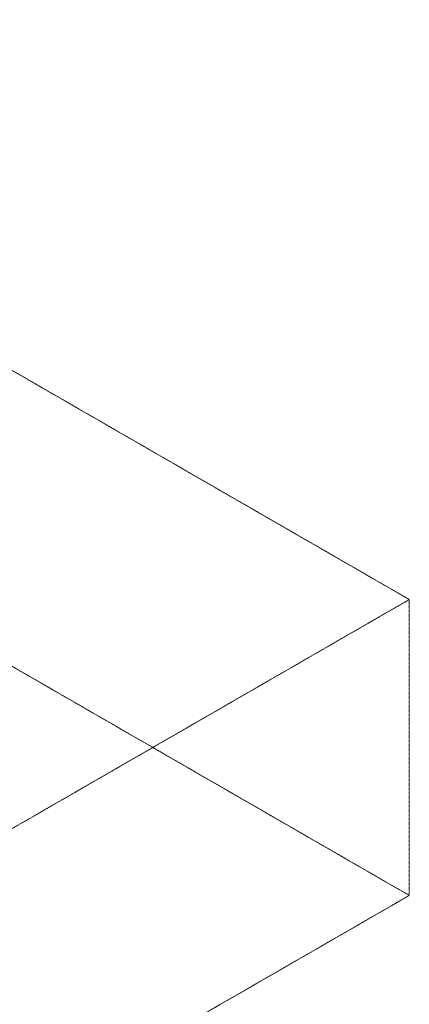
# Model space of a CAD drawing. Header units: millimetres. Extents: x 2807 to 348062, y -35711 to 43067.
# Tile 178 of 191: x 165204 to 174724, y -23054 to 1031. Entities that reach past the tile are written whole.
import ezdxf

# ---------------------------------------------------------------- set-up
doc = ezdxf.new("R2010")
doc.units = ezdxf.units.MM
doc.linetypes.add('THO_hidden', pattern=[6, 3, -3])
doc.layers.add('G-ANNO-SYMB', color=7, linetype='THO_hidden', lineweight=13, true_color=0xff8040)

msp = doc.modelspace()

# ---------------------------------------------------------------- linework, layer by layer
at = {"layer": 'G-ANNO-SYMB'}
for p, q in [((174724, -13153), (115085, 21280)), ((174724, -20391), (115085, 14042)), ((174724, -13153), (148766, -28140)), ((174724, -13153), (174724, -20391)), ((174724, -20391), (148766, -35378))]:
    msp.add_line(p, q, dxfattribs=at)

doc.saveas('drawing.dxf')
